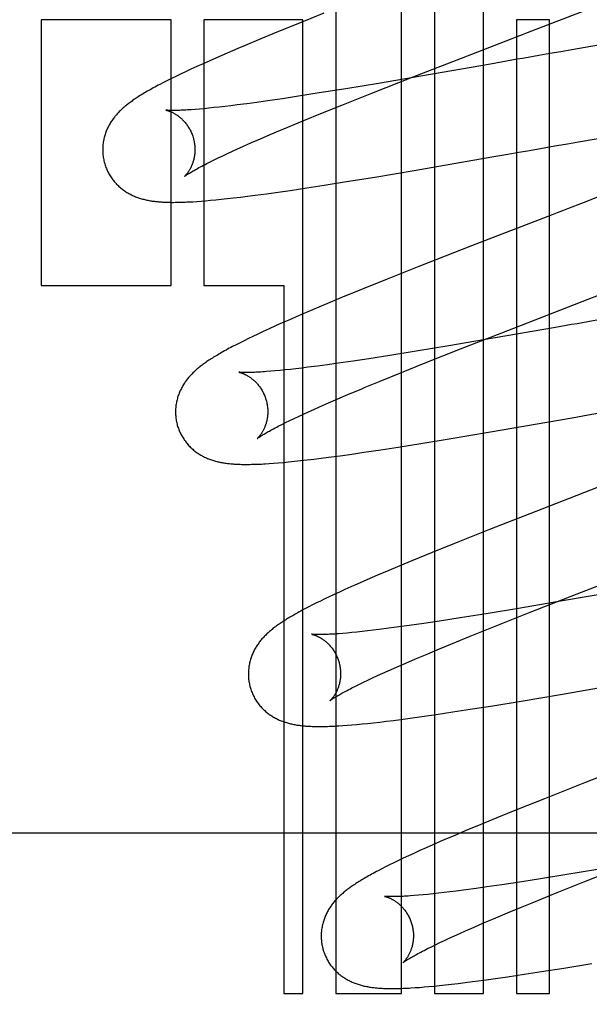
# Model space of a CAD drawing. Header units: inches. Extents: x 0 to 184, y 0 to 119.
# Tile 41 of 114: x 92.559 to 92.682, y 44.327 to 44.54. Entities that reach past the tile are written whole.
import ezdxf

# ---------------------------------------------------------------- set-up
doc = ezdxf.new("R2010")
doc.units = ezdxf.units.IN
doc.header["$LTSCALE"] = 10.121375
doc.header["$MEASUREMENT"] = 0
doc.linetypes.add('HIDDEN', pattern=[0.2, 0.1, -0.1])
doc.layers.add('DEFAULT_2', color=8, linetype='HIDDEN')

msp = doc.modelspace()

# ---------------------------------------------------------------- linework, layer by layer
at = {"layer": 'DEFAULT_2', "color": 8, "linetype": 'HIDDEN'}
for p, q in [((92.6272, 44.71295), (92.6272, 44.32883)), ((92.64148, 44.32883), (92.64148, 44.6977)), ((92.64862, 44.68807), (92.64862, 44.32883)), ((92.65922, 44.32883), (92.65922, 44.63463)), ((92.62465, 44.54127), (92.61895, 44.53899)), ((92.59149, 44.53988), (92.56337, 44.53988)), ((92.56337, 44.53988), (92.56337, 44.48228)), ((92.59149, 44.48228), (92.59149, 44.53988)), ((92.62005, 44.53988), (92.59863, 44.53988)), ((92.59863, 44.53988), (92.59863, 44.48228)), ((92.62005, 44.32883), (92.62005, 44.53988)), ((92.67351, 44.53988), (92.66636, 44.53988)), ((92.66636, 44.53988), (92.66636, 44.32883)), ((92.67351, 44.32883), (92.67351, 44.53988)), ((92.61441, 44.53715), (92.61093, 44.53571)), ((92.61895, 44.53899), (92.61441, 44.53715)), ((92.61093, 44.53571), (92.60759, 44.53432)), ((92.69847, 44.53684), (92.67835, 44.53337)), ((92.60363, 44.53263), (92.60136, 44.53165)), ((92.60598, 44.53364), (92.60363, 44.53263)), ((92.60759, 44.53432), (92.60598, 44.53364)), ((92.67597, 44.53295), (92.67361, 44.53254)), ((92.67835, 44.53337), (92.67597, 44.53295)), ((92.59988, 44.531), (92.59845, 44.53035)), ((92.60136, 44.53165), (92.59988, 44.531)), ((92.644, 44.52751), (92.65667, 44.53243)), ((92.66304, 44.53069), (92.66072, 44.53028)), ((92.66537, 44.53109), (92.66304, 44.53069)), ((92.67361, 44.53254), (92.67124, 44.53212)), ((92.59464, 44.52861), (92.59355, 44.52809)), ((92.59581, 44.52916), (92.59464, 44.52861)), ((92.59708, 44.52974), (92.59581, 44.52916)), ((92.59845, 44.53035), (92.59708, 44.52974)), ((92.66072, 44.53028), (92.64604, 44.52773)), ((92.58987, 44.52628), (92.58908, 44.52587)), ((92.5907, 44.5267), (92.58987, 44.52628)), ((92.59159, 44.52714), (92.5907, 44.5267)), ((92.59254, 44.5276), (92.59159, 44.52714)), ((92.59355, 44.52809), (92.59254, 44.5276)), ((92.63505, 44.52399), (92.644, 44.52751)), ((92.64604, 44.52773), (92.63643, 44.52609)), ((92.62935, 44.52492), (92.62362, 44.524)), ((92.63643, 44.52609), (92.62935, 44.52492)), ((92.6101, 44.52197), (92.60789, 44.52167)), ((92.61242, 44.5223), (92.6101, 44.52197)), ((92.61567, 44.52277), (92.61242, 44.5223)), ((92.6191, 44.52329), (92.61567, 44.52277)), ((92.62362, 44.524), (92.6191, 44.52329)), ((92.62849, 44.52138), (92.63505, 44.52399)), ((92.59766, 44.52051), (92.59672, 44.52044)), ((92.59864, 44.5206), (92.59766, 44.52051)), ((92.59969, 44.5207), (92.59864, 44.5206)), ((92.6008, 44.52082), (92.59969, 44.5207)), ((92.60196, 44.52094), (92.6008, 44.52082)), ((92.60319, 44.52108), (92.60196, 44.52094)), ((92.60446, 44.52124), (92.60319, 44.52108)), ((92.6058, 44.5214), (92.60446, 44.52124)), ((92.60789, 44.52167), (92.6058, 44.5214)), ((92.62321, 44.51924), (92.62849, 44.52138)), ((92.61908, 44.51754), (92.62321, 44.51924)), ((92.61596, 44.51624), (92.61908, 44.51754)), ((92.67982, 44.51342), (92.69516, 44.51608)), ((92.60895, 44.51324), (92.61092, 44.5141)), ((92.61092, 44.5141), (92.61301, 44.515)), ((92.67746, 44.51301), (92.67982, 44.51342)), ((92.60371, 44.51088), (92.60478, 44.51137)), ((92.60478, 44.51137), (92.60591, 44.51188)), ((92.60591, 44.51188), (92.60708, 44.51241)), ((92.60708, 44.51241), (92.60895, 44.51324)), ((92.66687, 44.51115), (92.66921, 44.51156)), ((92.6751, 44.51259), (92.67746, 44.51301)), ((92.6, 44.50909), (92.60084, 44.50951)), ((92.60084, 44.50951), (92.60174, 44.50995)), ((92.60174, 44.50995), (92.6027, 44.5104)), ((92.6027, 44.5104), (92.60371, 44.51088)), ((92.64418, 44.50722), (92.66105, 44.51013)), ((92.66105, 44.51013), (92.66453, 44.51074)), ((92.66453, 44.51074), (92.66687, 44.51115)), ((92.59923, 44.5087), (92.6, 44.50909)), ((92.63566, 44.50579), (92.64418, 44.50722)), ((92.62955, 44.50479), (92.63566, 44.50579)), ((92.69758, 44.50672), (92.68081, 44.50021)), ((92.61468, 44.50252), (92.6173, 44.50289)), ((92.6173, 44.50289), (92.62092, 44.50343)), ((92.62092, 44.50343), (92.62467, 44.50401)), ((92.62467, 44.50401), (92.62955, 44.50479)), ((92.59801, 44.50057), (92.59899, 44.50065)), ((92.59899, 44.50065), (92.60005, 44.50074)), ((92.60005, 44.50074), (92.60117, 44.50085)), ((92.60117, 44.50085), (92.60237, 44.50097)), ((92.60237, 44.50097), (92.60366, 44.5011)), ((92.60366, 44.5011), (92.60504, 44.50126)), ((92.60504, 44.50126), (92.60653, 44.50144)), ((92.60653, 44.50144), (92.6081, 44.50163)), ((92.6081, 44.50163), (92.6097, 44.50184)), ((92.6097, 44.50184), (92.61215, 44.50216)), ((92.61215, 44.50216), (92.61468, 44.50252)), ((92.59707, 44.5005), (92.59801, 44.50057)), ((92.65663, 44.49085), (92.64524, 44.48639)), ((92.64524, 44.48639), (92.63837, 44.48366)), ((92.63837, 44.48366), (92.63277, 44.4814)), ((92.56337, 44.48228), (92.59149, 44.48228)), ((92.59863, 44.48228), (92.61591, 44.48228)), ((92.61591, 44.48228), (92.61591, 44.32883)), ((92.63277, 44.4814), (92.62831, 44.47958)), ((92.62831, 44.47958), (92.6249, 44.47817)), ((92.66451, 44.47256), (92.68192, 44.4793)), ((92.61929, 44.47578), (92.61703, 44.4748)), ((92.62164, 44.47679), (92.61929, 44.47578)), ((92.61275, 44.47289), (92.61149, 44.47231)), ((92.61413, 44.47351), (92.61275, 44.47289)), ((92.61557, 44.47416), (92.61413, 44.47351)), ((92.61703, 44.4748), (92.61557, 44.47416)), ((92.67486, 44.4732), (92.66132, 44.47085)), ((92.67834, 44.47381), (92.67486, 44.4732)), ((92.60825, 44.47078), (92.60732, 44.47032)), ((92.60925, 44.47126), (92.60825, 44.47078)), ((92.61033, 44.47177), (92.60925, 44.47126)), ((92.61149, 44.47231), (92.61033, 44.47177)), ((92.66132, 44.47085), (92.6517, 44.46922)), ((92.65426, 44.46855), (92.66451, 44.47256)), ((92.60562, 44.46946), (92.60484, 44.46906)), ((92.60645, 44.46988), (92.60562, 44.46946)), ((92.60732, 44.47032), (92.60645, 44.46988)), ((92.6517, 44.46922), (92.64463, 44.46804)), ((92.6389, 44.46712), (92.6344, 44.46642)), ((92.64463, 44.46804), (92.6389, 44.46712)), ((92.64655, 44.46549), (92.65426, 44.46855)), ((92.61985, 44.4644), (92.61858, 44.46425)), ((92.62117, 44.46456), (92.61985, 44.4644)), ((92.62325, 44.46483), (92.62117, 44.46456)), ((92.62544, 44.46512), (92.62325, 44.46483)), ((92.62774, 44.46544), (92.62544, 44.46512)), ((92.63098, 44.46591), (92.62774, 44.46544)), ((92.6344, 44.46642), (92.63098, 44.46591)), ((92.64112, 44.46331), (92.64655, 44.46549)), ((92.6141, 44.46378), (92.61313, 44.46369)), ((92.61513, 44.46388), (92.6141, 44.46378)), ((92.61622, 44.46399), (92.61513, 44.46388)), ((92.61738, 44.46411), (92.61622, 44.46399)), ((92.61858, 44.46425), (92.61738, 44.46411)), ((92.63684, 44.46157), (92.64112, 44.46331)), ((92.6336, 44.46023), (92.63684, 44.46157)), ((92.62765, 44.45771), (92.6298, 44.45863)), ((92.62248, 44.45544), (92.62369, 44.45599)), ((92.62369, 44.45599), (92.62562, 44.45683)), ((92.62562, 44.45683), (92.62765, 44.45771)), ((92.61815, 44.45345), (92.61915, 44.45392)), ((92.61915, 44.45392), (92.6202, 44.45441)), ((92.6202, 44.45441), (92.62131, 44.45492)), ((92.62131, 44.45492), (92.62248, 44.45544)), ((92.67844, 44.45362), (92.68195, 44.45423)), ((92.61474, 44.45177), (92.6155, 44.45216)), ((92.6155, 44.45216), (92.61633, 44.45257)), ((92.61633, 44.45257), (92.61721, 44.453)), ((92.61721, 44.453), (92.61815, 44.45345)), ((92.66032, 44.45049), (92.67844, 44.45362)), ((92.65176, 44.44905), (92.66032, 44.45049)), ((92.63694, 44.44668), (92.64072, 44.44726)), ((92.64072, 44.44726), (92.64562, 44.44804)), ((92.64562, 44.44804), (92.65176, 44.44905)), ((92.62564, 44.44506), (92.62813, 44.4454)), ((92.62813, 44.4454), (92.63068, 44.44575)), ((92.63068, 44.44575), (92.6333, 44.44613)), ((92.6333, 44.44613), (92.63694, 44.44668)), ((92.61279, 44.4437), (92.61372, 44.44377)), ((92.61372, 44.44377), (92.61473, 44.44385)), ((92.61473, 44.44385), (92.61581, 44.44395)), ((92.61581, 44.44395), (92.61698, 44.44406)), ((92.61698, 44.44406), (92.61823, 44.44418)), ((92.61823, 44.44418), (92.61956, 44.44433)), ((92.61956, 44.44433), (92.62098, 44.44449)), ((92.62098, 44.44449), (92.62247, 44.44466)), ((92.62247, 44.44466), (92.62403, 44.44486)), ((92.62403, 44.44486), (92.62564, 44.44506)), ((92.67185, 44.43383), (92.66052, 44.42939)), ((92.66052, 44.42939), (92.65369, 44.42668)), ((92.65369, 44.42668), (92.64812, 44.42443)), ((92.64812, 44.42443), (92.6437, 44.42262)), ((92.64199, 44.42192), (92.63868, 44.42053)), ((92.6437, 44.42262), (92.64199, 44.42192)), ((92.63868, 44.42053), (92.63627, 44.4195)), ((92.63181, 44.41756), (92.63046, 44.41696)), ((92.63397, 44.41851), (92.63181, 44.41756)), ((92.63627, 44.4195), (92.63397, 44.41851)), ((92.62685, 44.41532), (92.6258, 44.41483)), ((92.62798, 44.41584), (92.62685, 44.41532)), ((92.62918, 44.41639), (92.62798, 44.41584)), ((92.63046, 44.41696), (92.62918, 44.41639)), ((92.66936, 44.41148), (92.67953, 44.41547)), ((92.6909, 44.41645), (92.67637, 44.41393)), ((92.623, 44.41348), (92.62217, 44.41306)), ((92.62388, 44.41391), (92.623, 44.41348)), ((92.62481, 44.41436), (92.62388, 44.41391)), ((92.6258, 44.41483), (92.62481, 44.41436)), ((92.67637, 44.41393), (92.66683, 44.41231)), ((92.62065, 44.41228), (92.61995, 44.41191)), ((92.62139, 44.41266), (92.62065, 44.41228)), ((92.62217, 44.41306), (92.62139, 44.41266)), ((92.65983, 44.41116), (92.65416, 44.41025)), ((92.66683, 44.41231), (92.65983, 44.41116)), ((92.66173, 44.40845), (92.66936, 44.41148)), ((92.64632, 44.40905), (92.64312, 44.40859)), ((92.6497, 44.40956), (92.64632, 44.40905)), ((92.65416, 44.41025), (92.6497, 44.40956)), ((92.62967, 44.40697), (92.62871, 44.40689)), ((92.63068, 44.40706), (92.62967, 44.40697)), ((92.63176, 44.40717), (92.63068, 44.40706)), ((92.63289, 44.40729), (92.63176, 44.40717)), ((92.63408, 44.40742), (92.63289, 44.40729)), ((92.63533, 44.40757), (92.63408, 44.40742)), ((92.63663, 44.40773), (92.63533, 44.40757)), ((92.63868, 44.40799), (92.63663, 44.40773)), ((92.64084, 44.40828), (92.63868, 44.40799)), ((92.64312, 44.40859), (92.64084, 44.40828)), ((92.65635, 44.40629), (92.66173, 44.40845)), ((92.65212, 44.40456), (92.65635, 44.40629)), ((92.64663, 44.40228), (92.6497, 44.40357)), ((92.6497, 44.40357), (92.65212, 44.40456)), ((92.6404, 44.3996), (92.64237, 44.40046)), ((92.64237, 44.40046), (92.64445, 44.40135)), ((92.64445, 44.40135), (92.64663, 44.40228)), ((92.63625, 44.39774), (92.63737, 44.39825)), ((92.63737, 44.39825), (92.63854, 44.39877)), ((92.63854, 44.39877), (92.6404, 44.3996)), ((92.63233, 44.39588), (92.63323, 44.39632)), ((92.63323, 44.39632), (92.63418, 44.39677)), ((92.63418, 44.39677), (92.63518, 44.39724)), ((92.63518, 44.39724), (92.63625, 44.39774)), ((92.67592, 44.39366), (92.69393, 44.39678)), ((92.63072, 44.39508), (92.6315, 44.39547)), ((92.6315, 44.39547), (92.63233, 44.39588)), ((92.66126, 44.39123), (92.66738, 44.39223)), ((92.66738, 44.39223), (92.67592, 44.39366)), ((92.64898, 44.38933), (92.6526, 44.38987)), ((92.6526, 44.38987), (92.65637, 44.39045)), ((92.65637, 44.39045), (92.66126, 44.39123)), ((92.63411, 44.3874), (92.6354, 44.38754)), ((92.6354, 44.38754), (92.63676, 44.38769)), ((92.63676, 44.38769), (92.63821, 44.38787)), ((92.63821, 44.38787), (92.63973, 44.38805)), ((92.63973, 44.38805), (92.64132, 44.38826)), ((92.64132, 44.38826), (92.6438, 44.38859)), ((92.6438, 44.38859), (92.64636, 44.38895)), ((92.64636, 44.38895), (92.64898, 44.38933)), ((92.62874, 44.38692), (92.62969, 44.38699)), ((92.62969, 44.38699), (92.63069, 44.38708)), ((92.63069, 44.38708), (92.63176, 44.38717)), ((92.63176, 44.38717), (92.6329, 44.38728)), ((92.6329, 44.38728), (92.63411, 44.3874)), ((92.70084, 44.38217), (92.6815, 44.37464)), ((92.6815, 44.37464), (92.67245, 44.37107)), ((92.67245, 44.37107), (92.66671, 44.36877)), ((92.66671, 44.36877), (92.66215, 44.36692)), ((92.66215, 44.36692), (92.65864, 44.36548)), ((92.65528, 44.36408), (92.65286, 44.36305)), ((92.65864, 44.36548), (92.65528, 44.36408)), ((92.8377, 44.36363), (92.3377, 44.36363)), ((92.65051, 44.36205), (92.64825, 44.36106)), ((92.65286, 44.36305), (92.65051, 44.36205)), ((92.64544, 44.35981), (92.64416, 44.35923)), ((92.64681, 44.36042), (92.64544, 44.35981)), ((92.64825, 44.36106), (92.64681, 44.36042)), ((92.64077, 44.35765), (92.63978, 44.35717)), ((92.64183, 44.35815), (92.64077, 44.35765)), ((92.64296, 44.35868), (92.64183, 44.35815)), ((92.64416, 44.35923), (92.64296, 44.35868)), ((92.63716, 44.35586), (92.63638, 44.35546)), ((92.63798, 44.35628), (92.63716, 44.35586)), ((92.63885, 44.35671), (92.63798, 44.35628)), ((92.63978, 44.35717), (92.63885, 44.35671)), ((92.68397, 44.35575), (92.67689, 44.35457)), ((92.68096, 44.35303), (92.68984, 44.35654)), ((92.67115, 44.35365), (92.66663, 44.35294)), ((92.67689, 44.35457), (92.67115, 44.35365)), ((92.6554, 44.35132), (92.6533, 44.35105)), ((92.65761, 44.35162), (92.6554, 44.35132)), ((92.65994, 44.35195), (92.65761, 44.35162)), ((92.66319, 44.35242), (92.65994, 44.35195)), ((92.66663, 44.35294), (92.66319, 44.35242)), ((92.67448, 44.35044), (92.68096, 44.35303)), ((92.64513, 44.35015), (92.64419, 44.35007)), ((92.64612, 44.35024), (92.64513, 44.35015)), ((92.64717, 44.35034), (92.64612, 44.35024)), ((92.64829, 44.35046), (92.64717, 44.35034)), ((92.64946, 44.35058), (92.64829, 44.35046)), ((92.65068, 44.35073), (92.64946, 44.35058)), ((92.65196, 44.35088), (92.65068, 44.35073)), ((92.6533, 44.35105), (92.65196, 44.35088)), ((92.67011, 44.34867), (92.67448, 44.35044)), ((92.66442, 44.34633), (92.66761, 44.34765)), ((92.66761, 44.34765), (92.67011, 44.34867)), ((92.65926, 44.34414), (92.6614, 44.34506)), ((92.6614, 44.34506), (92.66442, 44.34633)), ((92.6553, 44.34242), (92.65722, 44.34326)), ((92.65722, 44.34326), (92.65926, 44.34414)), ((92.65076, 44.34035), (92.65181, 44.34084)), ((92.65181, 44.34084), (92.65292, 44.34135)), ((92.65292, 44.34135), (92.65409, 44.34187)), ((92.65409, 44.34187), (92.6553, 44.34242)), ((92.64635, 44.3382), (92.64711, 44.33859)), ((92.64711, 44.33859), (92.64794, 44.339)), ((92.64794, 44.339), (92.64882, 44.33943)), ((92.64882, 44.33943), (92.64976, 44.33988)), ((92.64976, 44.33988), (92.65076, 44.34035)), ((92.67177, 44.3336), (92.67663, 44.33437)), ((92.67663, 44.33437), (92.68272, 44.33536)), ((92.6593, 44.33176), (92.66182, 44.33211)), ((92.66182, 44.33211), (92.66442, 44.33248)), ((92.66442, 44.33248), (92.66803, 44.33302)), ((92.66803, 44.33302), (92.67177, 44.3336)), ((92.6444, 44.33012), (92.64533, 44.33019)), ((92.64533, 44.33019), (92.64633, 44.33027)), ((92.64633, 44.33027), (92.64738, 44.33036)), ((92.64738, 44.33036), (92.6485, 44.33047)), ((92.6485, 44.33047), (92.64969, 44.33059)), ((92.64969, 44.33059), (92.65096, 44.33072)), ((92.65096, 44.33072), (92.65231, 44.33088)), ((92.65231, 44.33088), (92.65374, 44.33104)), ((92.65374, 44.33104), (92.65526, 44.33123)), ((92.65526, 44.33123), (92.65684, 44.33143)), ((92.65684, 44.33143), (92.6593, 44.33176)), ((92.61591, 44.32883), (92.62005, 44.32883)), ((92.6272, 44.32883), (92.64148, 44.32883)), ((92.64862, 44.32883), (92.65922, 44.32883)), ((92.66636, 44.32883), (92.67351, 44.32883))]:
    msp.add_line(p, q, dxfattribs=at)
for points in [[(92.65667, 44.53243), (92.66543, 44.53583), (92.66654, 44.53625), (92.66765, 44.53668), (92.66876, 44.53711), (92.69448, 44.5471)], [(92.67124, 44.53212), (92.67006, 44.53192), (92.66889, 44.53171), (92.66771, 44.5315), (92.66654, 44.5313), (92.66537, 44.53109)], [(92.58908, 44.52587), (92.58871, 44.52567), (92.58834, 44.52547), (92.58798, 44.52528), (92.58764, 44.52509), (92.5873, 44.52491), (92.58697, 44.52472), (92.58665, 44.52454), (92.58634, 44.52436), (92.58604, 44.52419), (92.58575, 44.52402), (92.58546, 44.52385), (92.58519, 44.52368), (92.58492, 44.52351), (92.58466, 44.52335), (92.5844, 44.52319), (92.58416, 44.52303), (92.58392, 44.52287), (92.58368, 44.52272), (92.58346, 44.52256), (92.58324, 44.52241), (92.58303, 44.52226), (92.58282, 44.52211), (92.58262, 44.52196), (92.58242, 44.52182), (92.58222, 44.52167), (92.58203, 44.52152), (92.58185, 44.52137), (92.58166, 44.52122), (92.58148, 44.52107), (92.5813, 44.52092), (92.58113, 44.52076), (92.58095, 44.52061), (92.58078, 44.52045), (92.58061, 44.52029), (92.58044, 44.52012), (92.58028, 44.51996), (92.58012, 44.51979), (92.57996, 44.51962), (92.5798, 44.51945), (92.57964, 44.51927), (92.57949, 44.5191), (92.57934, 44.51892), (92.5792, 44.51873), (92.57906, 44.51855), (92.57892, 44.51837), (92.57878, 44.51818), (92.57865, 44.51799), (92.57853, 44.51779), (92.5784, 44.5176), (92.57828, 44.5174), (92.57816, 44.51719), (92.57805, 44.51699), (92.57794, 44.51678), (92.57783, 44.51657), (92.57773, 44.51636), (92.57763, 44.51614), (92.57753, 44.51592), (92.57744, 44.5157), (92.57736, 44.51548), (92.57728, 44.51526), (92.5772, 44.51503), (92.57713, 44.5148), (92.57707, 44.51457), (92.577, 44.51433), (92.57695, 44.51409), (92.57689, 44.51385), (92.57685, 44.51361), (92.57681, 44.51336), (92.57677, 44.51312), (92.57674, 44.51287), (92.57671, 44.51262), (92.57669, 44.51236), (92.57668, 44.51211), (92.57667, 44.51185), (92.57667, 44.5116), (92.57668, 44.51134), (92.57669, 44.51108), (92.57671, 44.51083), (92.57673, 44.51057), (92.57676, 44.51031), (92.5768, 44.51006), (92.57684, 44.5098), (92.57689, 44.50955), (92.57694, 44.50929), (92.57701, 44.50904), (92.57706, 44.50883)], [(92.59672, 44.52044), (92.59585, 44.52037), (92.59544, 44.52034), (92.59506, 44.52032), (92.59469, 44.5203), (92.59434, 44.52028), (92.59401, 44.52026), (92.59369, 44.52025), (92.5934, 44.52024), (92.59312, 44.52023), (92.59286, 44.52022), (92.59262, 44.52022), (92.59238, 44.52021), (92.59217, 44.52021), (92.59196, 44.52021), (92.59177, 44.52021), (92.59159, 44.52022), (92.59143, 44.52022), (92.59128, 44.52022), (92.59114, 44.52023), (92.59102, 44.52023), (92.5909, 44.52024), (92.5908, 44.52025), (92.59071, 44.52025), (92.59064, 44.52026), (92.59057, 44.52026), (92.59051, 44.52027), (92.59047, 44.52027), (92.59043, 44.52028), (92.5904, 44.52028), (92.59039, 44.52028), (92.59038, 44.52029)], [(92.59038, 44.52029), (92.59038, 44.52029), (92.59039, 44.52028), (92.5904, 44.52028), (92.59042, 44.52028), (92.59045, 44.52027), (92.59049, 44.52026), (92.59053, 44.52025), (92.59058, 44.52024), (92.59063, 44.52023), (92.59069, 44.52021), (92.59076, 44.52019), (92.59083, 44.52017), (92.5909, 44.52015), (92.59098, 44.52012), (92.59106, 44.52009), (92.59115, 44.52006), (92.59124, 44.52003), (92.59133, 44.51999), (92.59143, 44.51995), (92.59153, 44.5199), (92.59163, 44.51986), (92.59174, 44.51981), (92.59185, 44.51975), (92.59196, 44.5197), (92.59207, 44.51964), (92.59219, 44.51957), (92.59231, 44.5195), (92.59243, 44.51943), (92.59255, 44.51936), (92.59267, 44.51927), (92.5928, 44.51919), (92.59293, 44.5191), (92.59306, 44.519), (92.59319, 44.5189), (92.59333, 44.51879), (92.59346, 44.51868), (92.5936, 44.51857), (92.59373, 44.51845), (92.59387, 44.51832), (92.59401, 44.51818), (92.59414, 44.51804), (92.59428, 44.5179), (92.59442, 44.51775), (92.59455, 44.51759), (92.59468, 44.51742), (92.59482, 44.51725), (92.59494, 44.51708), (92.59507, 44.5169), (92.59519, 44.51671), (92.59531, 44.51652), (92.59543, 44.51633), (92.59554, 44.51613), (92.59565, 44.51592), (92.59576, 44.51571), (92.59586, 44.5155), (92.59595, 44.51529), (92.59604, 44.51507), (92.59612, 44.51484), (92.5962, 44.51462), (92.59627, 44.51439), (92.59633, 44.51419)], [(92.61301, 44.515), (92.6152, 44.51593), (92.61596, 44.51624)], [(92.59633, 44.51419), (92.59638, 44.51399), (92.59644, 44.51376), (92.59649, 44.51352), (92.59653, 44.51329), (92.59657, 44.51305), (92.5966, 44.51282), (92.59663, 44.51259), (92.59665, 44.51236), (92.59666, 44.51212), (92.59666, 44.5119), (92.59667, 44.51167), (92.59666, 44.51144), (92.59665, 44.51122), (92.59664, 44.511), (92.59662, 44.51079), (92.59659, 44.51057), (92.59656, 44.51036), (92.59653, 44.51016), (92.59649, 44.50996), (92.59645, 44.50976), (92.5964, 44.50957), (92.59636, 44.50939), (92.59631, 44.50921), (92.59625, 44.50903), (92.5962, 44.50887), (92.59614, 44.5087), (92.59608, 44.50854), (92.59602, 44.50839), (92.59596, 44.50824), (92.59589, 44.50809), (92.59583, 44.50795), (92.59576, 44.50782), (92.5957, 44.50769), (92.59563, 44.50756), (92.59557, 44.50744), (92.5955, 44.50733), (92.59544, 44.50722), (92.59537, 44.50711), (92.5953, 44.50701), (92.59524, 44.50691), (92.59518, 44.50682), (92.59511, 44.50673), (92.59505, 44.50665), (92.59499, 44.50657), (92.59493, 44.50649), (92.59487, 44.50642), (92.59482, 44.50635), (92.59476, 44.50629), (92.59471, 44.50623), (92.59466, 44.50617), (92.59462, 44.50612), (92.59457, 44.50608), (92.59453, 44.50604), (92.5945, 44.506), (92.59447, 44.50597), (92.59444, 44.50594), (92.59442, 44.50592), (92.5944, 44.50591), (92.59439, 44.5059), (92.59438, 44.50589)], [(92.66921, 44.51156), (92.67038, 44.51177), (92.67156, 44.51197), (92.67274, 44.51218), (92.67392, 44.51238), (92.6751, 44.51259)], [(92.57706, 44.50883), (92.57712, 44.50862), (92.5772, 44.50837), (92.57729, 44.50812), (92.57737, 44.50788), (92.57747, 44.50764), (92.57757, 44.5074), (92.57768, 44.50717), (92.57779, 44.50693), (92.57791, 44.5067), (92.57803, 44.50648), (92.57816, 44.50626), (92.57829, 44.50604), (92.57843, 44.50582), (92.57857, 44.50561), (92.57872, 44.5054), (92.57887, 44.5052), (92.57903, 44.50501), (92.57918, 44.50481), (92.57935, 44.50462), (92.57951, 44.50444), (92.57968, 44.50426), (92.57985, 44.50409), (92.58003, 44.50392), (92.58021, 44.50375), (92.58039, 44.50359), (92.58057, 44.50344), (92.58075, 44.50328), (92.58094, 44.50314), (92.58113, 44.503), (92.58132, 44.50286), (92.58152, 44.50273), (92.58171, 44.5026), (92.58191, 44.50247), (92.58212, 44.50235), (92.58232, 44.50223), (92.58253, 44.50212), (92.58274, 44.50201), (92.58294, 44.50191), (92.58315, 44.50181), (92.58336, 44.50171), (92.58358, 44.50162), (92.58379, 44.50153), (92.58401, 44.50145), (92.58422, 44.50137), (92.58444, 44.50129), (92.58467, 44.50122), (92.58489, 44.50115), (92.58511, 44.50108), (92.58534, 44.50102), (92.58556, 44.50096), (92.58579, 44.5009), (92.58602, 44.50085), (92.58625, 44.5008), (92.58648, 44.50075), (92.58671, 44.50071), (92.58694, 44.50066), (92.58717, 44.50063), (92.58741, 44.50059), (92.58765, 44.50056), (92.58789, 44.50053), (92.58813, 44.5005), (92.58837, 44.50047), (92.58862, 44.50045), (92.58887, 44.50042), (92.58913, 44.5004), (92.58939, 44.50038), (92.58966, 44.50037), (92.58993, 44.50035), (92.59021, 44.50034), (92.5905, 44.50033), (92.59079, 44.50032), (92.5911, 44.50031), (92.5914, 44.50031), (92.59172, 44.5003), (92.59204, 44.5003), (92.59238, 44.50031), (92.59272, 44.50031), (92.59307, 44.50031), (92.59342, 44.50032), (92.59379, 44.50033), (92.59417, 44.50035), (92.59455, 44.50036), (92.59495, 44.50038), (92.59535, 44.5004), (92.59577, 44.50042), (92.59619, 44.50044), (92.59707, 44.5005)], [(92.59438, 44.50589), (92.59438, 44.50589), (92.59439, 44.5059), (92.5944, 44.50591), (92.59442, 44.50592), (92.59445, 44.50594), (92.59448, 44.50597), (92.59453, 44.50601), (92.59458, 44.50604), (92.59464, 44.50609), (92.59472, 44.50614), (92.5948, 44.50619), (92.59489, 44.50626), (92.59499, 44.50632), (92.5951, 44.5064), (92.59523, 44.50648), (92.59537, 44.50657), (92.59552, 44.50666), (92.59568, 44.50676), (92.59586, 44.50687), (92.59605, 44.50698), (92.59626, 44.5071), (92.59648, 44.50723), (92.59672, 44.50737), (92.59698, 44.50751), (92.59725, 44.50766), (92.59754, 44.50782), (92.59785, 44.50798), (92.59817, 44.50815), (92.59851, 44.50833), (92.59886, 44.50851), (92.59923, 44.5087)], [(92.68081, 44.50021), (92.67745, 44.49892), (92.67634, 44.49848), (92.67522, 44.49805), (92.67411, 44.49762), (92.65663, 44.49085)], [(92.68192, 44.4793), (92.68415, 44.48017), (92.69426, 44.48408)], [(92.6249, 44.47817), (92.62407, 44.47782), (92.62164, 44.47679)], [(92.68538, 44.47504), (92.68303, 44.47463), (92.68185, 44.47442)], [(92.68185, 44.47442), (92.67951, 44.47401), (92.67834, 44.47381)], [(92.60484, 44.46906), (92.60447, 44.46886), (92.60411, 44.46867), (92.60375, 44.46848), (92.60341, 44.46829), (92.60307, 44.46811), (92.60275, 44.46792), (92.60243, 44.46774), (92.60212, 44.46757), (92.60182, 44.46739), (92.60153, 44.46722), (92.60125, 44.46705), (92.60097, 44.46689), (92.60071, 44.46672), (92.60045, 44.46656), (92.60019, 44.4664), (92.59995, 44.46624), (92.59971, 44.46608), (92.59948, 44.46593), (92.59926, 44.46578), (92.59904, 44.46563), (92.59882, 44.46548), (92.59862, 44.46533), (92.59842, 44.46518), (92.59822, 44.46503), (92.59802, 44.46488), (92.59783, 44.46473), (92.59765, 44.46459), (92.59746, 44.46444), (92.59728, 44.46428), (92.5971, 44.46413), (92.59692, 44.46398), (92.59675, 44.46382), (92.59658, 44.46366), (92.59641, 44.4635), (92.59624, 44.46334), (92.59608, 44.46317), (92.59591, 44.46301), (92.59575, 44.46284), (92.59559, 44.46266), (92.59544, 44.46249), (92.59529, 44.46231), (92.59514, 44.46213), (92.59499, 44.46195), (92.59485, 44.46177), (92.59471, 44.46158), (92.59458, 44.46139), (92.59445, 44.4612), (92.59432, 44.46101), (92.59419, 44.46081), (92.59407, 44.46061), (92.59395, 44.46041), (92.59384, 44.4602), (92.59373, 44.45999), (92.59362, 44.45978), (92.59352, 44.45957), (92.59342, 44.45935), (92.59333, 44.45914), (92.59324, 44.45892), (92.59315, 44.45869), (92.59307, 44.45847), (92.593, 44.45824), (92.59292, 44.45801), (92.59286, 44.45778), (92.59279, 44.45754), (92.59274, 44.45731), (92.59269, 44.45706), (92.59264, 44.45682), (92.5926, 44.45658), (92.59256, 44.45633), (92.59253, 44.45608), (92.59251, 44.45583), (92.59249, 44.45557), (92.59247, 44.45532), (92.59247, 44.45506), (92.59246, 44.45481), (92.59247, 44.45455), (92.59248, 44.45429), (92.5925, 44.45404), (92.59252, 44.45378), (92.59255, 44.45352), (92.59259, 44.45327), (92.59263, 44.45301), (92.59268, 44.45276), (92.59274, 44.4525), (92.5928, 44.45225), (92.59285, 44.45204)], [(92.60618, 44.46349), (92.60617, 44.46349), (92.60617, 44.46349), (92.60617, 44.46349), (92.60619, 44.46349), (92.60621, 44.46349), (92.60624, 44.46348), (92.60627, 44.46347), (92.60631, 44.46346), (92.60636, 44.46345), (92.60641, 44.46344), (92.60647, 44.46342), (92.60654, 44.4634), (92.60661, 44.46338), (92.60668, 44.46336), (92.60676, 44.46333), (92.60684, 44.46331), (92.60693, 44.46327), (92.60702, 44.46324), (92.60711, 44.4632), (92.60721, 44.46316), (92.60731, 44.46312), (92.60741, 44.46307), (92.60751, 44.46302), (92.60762, 44.46297), (92.60773, 44.46291), (92.60785, 44.46285), (92.60796, 44.46279), (92.60808, 44.46272), (92.6082, 44.46265), (92.60833, 44.46257), (92.60845, 44.46249), (92.60858, 44.46241), (92.60871, 44.46231), (92.60884, 44.46222), (92.60897, 44.46212), (92.60911, 44.46201), (92.60924, 44.4619), (92.60938, 44.46179), (92.60951, 44.46166), (92.60965, 44.46154), (92.60979, 44.4614), (92.60992, 44.46126), (92.61006, 44.46112), (92.6102, 44.46096), (92.61033, 44.46081), (92.61047, 44.46064), (92.6106, 44.46047), (92.61073, 44.4603), (92.61086, 44.46012), (92.61098, 44.45993), (92.6111, 44.45974), (92.61122, 44.45954), (92.61133, 44.45934), (92.61144, 44.45914), (92.61154, 44.45893), (92.61164, 44.45872), (92.61174, 44.4585), (92.61183, 44.45828), (92.61191, 44.45805), (92.61199, 44.45783), (92.61206, 44.4576), (92.61212, 44.4574)], [(92.61313, 44.46369), (92.61221, 44.46362), (92.61178, 44.46359), (92.61136, 44.46356), (92.61097, 44.46353), (92.61059, 44.46351), (92.61024, 44.46349), (92.6099, 44.46348), (92.60959, 44.46346), (92.60929, 44.46345), (92.60901, 44.46344), (92.60874, 44.46343), (92.60849, 44.46343), (92.60825, 44.46342), (92.60803, 44.46342), (92.60782, 44.46342), (92.60762, 44.46342), (92.60744, 44.46342), (92.60727, 44.46343), (92.60712, 44.46343), (92.60697, 44.46344), (92.60684, 44.46344), (92.60672, 44.46345), (92.60662, 44.46345), (92.60653, 44.46346), (92.60644, 44.46347), (92.60637, 44.46347), (92.60632, 44.46348), (92.60627, 44.46348), (92.60623, 44.46349), (92.6062, 44.46349), (92.60618, 44.46349), (92.60618, 44.46349)], [(92.6298, 44.45863), (92.63282, 44.4599), (92.6336, 44.46023)], [(92.61212, 44.4574), (92.61217, 44.4572), (92.61223, 44.45696), (92.61228, 44.45673), (92.61232, 44.45649), (92.61236, 44.45626), (92.61239, 44.45602), (92.61242, 44.45579), (92.61244, 44.45556), (92.61245, 44.45532), (92.61246, 44.45509), (92.61246, 44.45487), (92.61245, 44.45464), (92.61244, 44.45442), (92.61243, 44.4542), (92.61241, 44.45398), (92.61238, 44.45377), (92.61235, 44.45356), (92.61232, 44.45335), (92.61228, 44.45315), (92.61224, 44.45296), (92.61219, 44.45276), (92.61214, 44.45258), (92.61209, 44.4524), (92.61204, 44.45222), (92.61198, 44.45206), (92.61192, 44.45189), (92.61186, 44.45173), (92.6118, 44.45158), (92.61174, 44.45143), (92.61168, 44.45128), (92.61161, 44.45114), (92.61155, 44.45101), (92.61148, 44.45088), (92.61141, 44.45075), (92.61135, 44.45063), (92.61128, 44.45052), (92.61121, 44.45041), (92.61115, 44.4503), (92.61108, 44.4502), (92.61102, 44.45011), (92.61095, 44.45001), (92.61089, 44.44992), (92.61083, 44.44984), (92.61077, 44.44976), (92.61071, 44.44968), (92.61065, 44.44961), (92.6106, 44.44954), (92.61054, 44.44948), (92.61049, 44.44942), (92.61044, 44.44937), (92.6104, 44.44932), (92.61036, 44.44928), (92.61032, 44.44924), (92.61028, 44.4492), (92.61025, 44.44917), (92.61022, 44.44915), (92.6102, 44.44913), (92.61019, 44.44911), (92.61018, 44.4491), (92.61017, 44.4491)], [(92.68195, 44.45423), (92.68312, 44.45444), (92.68547, 44.45485)], [(92.59285, 44.45204), (92.59291, 44.45182), (92.59299, 44.45158), (92.59308, 44.45133), (92.59317, 44.45109), (92.59326, 44.45084), (92.59336, 44.45061), (92.59347, 44.45037), (92.59358, 44.45014), (92.5937, 44.44991), (92.59383, 44.44968), (92.59396, 44.44946), (92.59409, 44.44924), (92.59423, 44.44902), (92.59437, 44.44881), (92.59452, 44.4486), (92.59467, 44.4484), (92.59482, 44.4482), (92.59498, 44.44801), (92.59515, 44.44782), (92.59531, 44.44764), (92.59548, 44.44746), (92.59566, 44.44728), (92.59583, 44.44711), (92.59601, 44.44695), (92.59619, 44.44679), (92.59637, 44.44663), (92.59656, 44.44648), (92.59675, 44.44633), (92.59694, 44.44619), (92.59713, 44.44605), (92.59733, 44.44592), (92.59753, 44.44579), (92.59773, 44.44567), (92.59793, 44.44554), (92.59814, 44.44543), (92.59834, 44.44531), (92.59855, 44.44521), (92.59876, 44.4451), (92.59897, 44.445), (92.59918, 44.44491), (92.5994, 44.44482), (92.59961, 44.44473), (92.59983, 44.44465), (92.60005, 44.44456), (92.60027, 44.44449), (92.60049, 44.44441), (92.60071, 44.44434), (92.60094, 44.44428), (92.60116, 44.44422), (92.60139, 44.44416), (92.60162, 44.4441), (92.60185, 44.44405), (92.60208, 44.444), (92.60231, 44.44395), (92.60254, 44.44391), (92.60277, 44.44387), (92.603, 44.44383), (92.60324, 44.44379), (92.60347, 44.44376), (92.60371, 44.44373), (92.60395, 44.4437), (92.60419, 44.44368), (92.60443, 44.44365), (92.60468, 44.44363), (92.60493, 44.44361), (92.60518, 44.44359), (92.60544, 44.44358), (92.6057, 44.44356), (92.60596, 44.44355), (92.60623, 44.44354), (92.60651, 44.44353), (92.60679, 44.44352), (92.60707, 44.44352), (92.60736, 44.44351), (92.60766, 44.44351), (92.60797, 44.44351), (92.60828, 44.44352), (92.6086, 44.44352), (92.60893, 44.44353), (92.60927, 44.44353), (92.60961, 44.44354), (92.60997, 44.44355), (92.61033, 44.44357), (92.61071, 44.44359), (92.6111, 44.4436), (92.6115, 44.44363), (92.61191, 44.44365), (92.61279, 44.4437)], [(92.61017, 44.4491), (92.61017, 44.4491), (92.61018, 44.44911), (92.6102, 44.44912), (92.61022, 44.44914), (92.61025, 44.44916), (92.61029, 44.44919), (92.61034, 44.44923), (92.6104, 44.44927), (92.61047, 44.44932), (92.61055, 44.44938), (92.61065, 44.44944), (92.61075, 44.44951), (92.61087, 44.44959), (92.611, 44.44967), (92.61114, 44.44977), (92.6113, 44.44986), (92.61147, 44.44997), (92.61166, 44.45008), (92.61187, 44.4502), (92.61208, 44.45033), (92.61232, 44.45047), (92.61257, 44.45061), (92.61283, 44.45075), (92.61311, 44.45091), (92.61341, 44.45107), (92.61372, 44.45123), (92.61404, 44.45141), (92.61439, 44.45159), (92.61474, 44.45177)], [(92.69259, 44.44187), (92.69036, 44.44101), (92.67185, 44.43383)], [(92.67953, 44.41547), (92.69792, 44.42259), (92.69903, 44.42302), (92.70015, 44.42345), (92.72143, 44.43171)], [(92.61995, 44.41191), (92.61962, 44.41173), (92.61929, 44.41155), (92.61897, 44.41138), (92.61867, 44.41121), (92.61837, 44.41104), (92.61808, 44.41087), (92.6178, 44.41071), (92.61753, 44.41055), (92.61727, 44.4104), (92.61701, 44.41024), (92.61676, 44.41009), (92.61651, 44.40994), (92.61628, 44.40979), (92.61604, 44.40964), (92.61582, 44.4095), (92.61559, 44.40935), (92.61538, 44.40921), (92.61516, 44.40907), (92.61496, 44.40892), (92.61475, 44.40878), (92.61455, 44.40864), (92.61435, 44.4085), (92.61416, 44.40835), (92.61397, 44.40821), (92.61378, 44.40807), (92.61359, 44.40792), (92.61341, 44.40777), (92.61323, 44.40762), (92.61305, 44.40747), (92.61287, 44.40732), (92.61269, 44.40717), (92.61252, 44.40701), (92.61235, 44.40685), (92.61218, 44.40669), (92.61201, 44.40653), (92.61185, 44.40636), (92.61168, 44.40619), (92.61152, 44.40602), (92.61137, 44.40585), (92.61121, 44.40568), (92.61106, 44.4055), (92.61091, 44.40532), (92.61077, 44.40514), (92.61063, 44.40496), (92.61049, 44.40477), (92.61036, 44.40458), (92.61023, 44.40439), (92.6101, 44.4042), (92.60997, 44.404), (92.60985, 44.4038), (92.60973, 44.4036), (92.60962, 44.40339), (92.60951, 44.40318), (92.6094, 44.40297), (92.6093, 44.40276), (92.6092, 44.40255), (92.60911, 44.40233), (92.60902, 44.40211), (92.60894, 44.40189), (92.60886, 44.40166), (92.60878, 44.40144), (92.60871, 44.40121), (92.60864, 44.40098), (92.60858, 44.40074), (92.60853, 44.4005), (92.60847, 44.40026), (92.60843, 44.40002), (92.60839, 44.39977), (92.60835, 44.39953), (92.60832, 44.39928), (92.60829, 44.39903), (92.60828, 44.39877), (92.60826, 44.39852), (92.60826, 44.39827), (92.60826, 44.39801), (92.60826, 44.39775), (92.60827, 44.3975), (92.60829, 44.39724), (92.60831, 44.39698), (92.60834, 44.39673), (92.60838, 44.39647), (92.60842, 44.39622), (92.60847, 44.39596), (92.60853, 44.39571), (92.60859, 44.39546), (92.60864, 44.39525)], [(92.62871, 44.40689), (92.62782, 44.40682), (92.6274, 44.40679), (92.62699, 44.40676), (92.6266, 44.40673), (92.62623, 44.40671), (92.62587, 44.40669), (92.62553, 44.40668), (92.62521, 44.40666), (92.6249, 44.40665), (92.62461, 44.40664), (92.62434, 44.40664), (92.62408, 44.40663), (92.62383, 44.40663), (92.62361, 44.40663), (92.6234, 44.40663), (92.62321, 44.40663), (92.62303, 44.40664), (92.62288, 44.40664), (92.62273, 44.40665), (92.6226, 44.40665), (92.62249, 44.40666), (92.62238, 44.40666), (92.62229, 44.40667), (92.62222, 44.40668), (92.62215, 44.40668), (92.62209, 44.40669), (92.62205, 44.40669), (92.62201, 44.4067), (92.62199, 44.4067), (92.62197, 44.4067), (92.62196, 44.4067)], [(92.62196, 44.4067), (92.62197, 44.4067), (92.62198, 44.4067), (92.62201, 44.40669), (92.62204, 44.40669), (92.62207, 44.40668), (92.62211, 44.40667), (92.62216, 44.40666), (92.62222, 44.40664), (92.62228, 44.40663), (92.62234, 44.40661), (92.62241, 44.40659), (92.62249, 44.40656), (92.62256, 44.40654), (92.62265, 44.40651), (92.62273, 44.40648), (92.62282, 44.40644), (92.62292, 44.40641), (92.62301, 44.40636), (92.62311, 44.40632), (92.62322, 44.40627), (92.62332, 44.40622), (92.62343, 44.40617), (92.62354, 44.40611), (92.62366, 44.40605), (92.62377, 44.40599), (92.62389, 44.40592), (92.62401, 44.40585), (92.62413, 44.40577), (92.62426, 44.40569), (92.62439, 44.4056), (92.62452, 44.40551), (92.62465, 44.40542), (92.62478, 44.40532), (92.62491, 44.40521), (92.62505, 44.4051), (92.62518, 44.40498), (92.62532, 44.40486), (92.62545, 44.40473), (92.62559, 44.4046), (92.62573, 44.40446), (92.62586, 44.40431), (92.626, 44.40416), (92.62613, 44.404), (92.62627, 44.40384), (92.6264, 44.40367), (92.62653, 44.4035), (92.62665, 44.40332), (92.62678, 44.40313), (92.6269, 44.40294), (92.62701, 44.40274), (92.62713, 44.40254), (92.62723, 44.40234), (92.62734, 44.40213), (92.62744, 44.40192), (92.62753, 44.4017), (92.62762, 44.40148), (92.6277, 44.40126), (92.62778, 44.40103), (92.62785, 44.4008), (92.62791, 44.4006)], [(92.62791, 44.4006), (92.62797, 44.40041), (92.62802, 44.40017), (92.62807, 44.39994), (92.62811, 44.39971), (92.62815, 44.39947), (92.62818, 44.39924), (92.62821, 44.399), (92.62823, 44.39877), (92.62824, 44.39854), (92.62825, 44.39831), (92.62825, 44.39809), (92.62824, 44.39786), (92.62823, 44.39764), (92.62822, 44.39742), (92.6282, 44.3972), (92.62817, 44.39699), (92.62814, 44.39678), (92.62811, 44.39658), (92.62807, 44.39638), (92.62803, 44.39618), (92.62799, 44.39599), (92.62794, 44.3958), (92.62789, 44.39562), (92.62783, 44.39545), (92.62778, 44.39528), (92.62772, 44.39512), (92.62766, 44.39496), (92.6276, 44.3948), (92.62754, 44.39465), (92.62747, 44.39451), (92.62741, 44.39437), (92.62734, 44.39423), (92.62728, 44.3941), (92.62721, 44.39398), (92.62715, 44.39386), (92.62708, 44.39375), (92.62702, 44.39363), (92.62695, 44.39353), (92.62688, 44.39343), (92.62682, 44.39333), (92.62676, 44.39324), (92.62669, 44.39315), (92.62663, 44.39306), (92.62657, 44.39298), (92.62651, 44.39291), (92.62645, 44.39283), (92.6264, 44.39277), (92.62634, 44.3927), (92.62629, 44.39264), (92.62624, 44.39259), (92.6262, 44.39254), (92.62615, 44.39249), (92.62612, 44.39245), (92.62608, 44.39242), (92.62605, 44.39239), (92.62602, 44.39236), (92.626, 44.39234), (92.62598, 44.39233), (92.62597, 44.39231), (92.62596, 44.39231)], [(92.60864, 44.39525), (92.60871, 44.39503), (92.60878, 44.39479), (92.60887, 44.39454), (92.60896, 44.3943), (92.60905, 44.39406), (92.60915, 44.39382), (92.60926, 44.39358), (92.60937, 44.39335), (92.60949, 44.39312), (92.60962, 44.39289), (92.60974, 44.39267), (92.60988, 44.39245), (92.61002, 44.39224), (92.61016, 44.39202), (92.61031, 44.39182), (92.61046, 44.39162), (92.61061, 44.39142), (92.61077, 44.39122), (92.61093, 44.39103), (92.6111, 44.39085), (92.61127, 44.39067), (92.61144, 44.3905), (92.61162, 44.39033), (92.61179, 44.39016), (92.61197, 44.39), (92.61216, 44.38985), (92.61234, 44.3897), (92.61253, 44.38955), (92.61272, 44.38941), (92.61291, 44.38927), (92.61311, 44.38914), (92.61331, 44.38901), (92.61351, 44.38888), (92.61371, 44.38876), (92.61392, 44.38864), (92.61412, 44.38853), (92.61433, 44.38842), (92.61454, 44.38832), (92.61475, 44.38822), (92.61496, 44.38812), (92.61517, 44.38803), (92.61539, 44.38794), (92.6156, 44.38786), (92.61582, 44.38778), (92.61604, 44.3877), (92.61626, 44.38763), (92.61649, 44.38756), (92.61671, 44.38749), (92.61694, 44.38743), (92.61716, 44.38737), (92.61739, 44.38731), (92.61762, 44.38726), (92.61785, 44.38721), (92.61808, 44.38716), (92.61831, 44.38712), (92.61854, 44.38708), (92.61878, 44.38704), (92.61901, 44.387), (92.61925, 44.38697), (92.61949, 44.38694), (92.61973, 44.38691), (92.61998, 44.38688), (92.62023, 44.38686), (92.62048, 44.38684), (92.62074, 44.38682), (92.621, 44.3868), (92.62127, 44.38678), (92.62155, 44.38677), (92.62183, 44.38676), (92.62212, 44.38674), (92.62241, 44.38674), (92.62271, 44.38673), (92.62302, 44.38672), (92.62334, 44.38672), (92.62367, 44.38672), (92.624, 44.38672), (92.62434, 44.38673), (92.62469, 44.38673), (92.62505, 44.38674), (92.62542, 44.38675), (92.6258, 44.38677), (92.62619, 44.38678), (92.62659, 44.3868), (92.627, 44.38682), (92.62742, 44.38684), (92.62785, 44.38687), (92.62874, 44.38692)], [(92.62596, 44.39231), (92.62596, 44.39231), (92.62597, 44.39231), (92.62598, 44.39232), (92.626, 44.39234), (92.62603, 44.39236), (92.62607, 44.39239), (92.62611, 44.39242), (92.62616, 44.39246), (92.62623, 44.39251), (92.6263, 44.39256), (92.62639, 44.39262), (92.62648, 44.39268), (92.62659, 44.39275), (92.6267, 44.39283), (92.62683, 44.39291), (92.62697, 44.393), (92.62712, 44.39309), (92.62729, 44.39319), (92.62746, 44.3933), (92.62765, 44.39341), (92.62785, 44.39353), (92.62807, 44.39365), (92.6283, 44.39378), (92.62854, 44.39392), (92.6288, 44.39406), (92.62907, 44.39421), (92.62937, 44.39437), (92.62968, 44.39453), (92.63001, 44.39471), (92.63036, 44.39489), (92.63072, 44.39508)], [(92.63638, 44.35546), (92.63601, 44.35526), (92.63565, 44.35507), (92.6353, 44.35488), (92.63496, 44.35469), (92.63463, 44.35451), (92.6343, 44.35433), (92.63399, 44.35415), (92.63369, 44.35398), (92.63339, 44.3538), (92.63311, 44.35363), (92.63283, 44.35347), (92.63255, 44.3533), (92.63229, 44.35314), (92.63203, 44.35298), (92.63179, 44.35282), (92.63154, 44.35267), (92.63131, 44.35251), (92.63108, 44.35236), (92.63086, 44.35221), (92.63064, 44.35206), (92.63043, 44.35191), (92.63022, 44.35176), (92.63002, 44.35161), (92.62982, 44.35146), (92.62963, 44.35132), (92.62944, 44.35117), (92.62925, 44.35102), (92.62906, 44.35087), (92.62888, 44.35072), (92.6287, 44.35056), (92.62852, 44.35041), (92.62835, 44.35025), (92.62818, 44.3501), (92.62801, 44.34994), (92.62784, 44.34977), (92.62767, 44.34961), (92.62751, 44.34944), (92.62735, 44.34927), (92.62719, 44.3491), (92.62703, 44.34892), (92.62688, 44.34874), (92.62673, 44.34856), (92.62659, 44.34838), (92.62644, 44.3482), (92.62631, 44.34801), (92.62617, 44.34782), (92.62604, 44.34763), (92.62591, 44.34744), (92.62578, 44.34724), (92.62566, 44.34704), (92.62554, 44.34684), (92.62543, 44.34663), (92.62532, 44.34642), (92.62521, 44.34621), (92.62511, 44.346), (92.62501, 44.34578), (92.62491, 44.34556), (92.62482, 44.34534), (92.62474, 44.34512), (92.62466, 44.3449), (92.62458, 44.34467), (92.62451, 44.34444), (92.62444, 44.34421), (92.62438, 44.34397), (92.62432, 44.34373), (92.62427, 44.34349), (92.62422, 44.34325), (92.62418, 44.343), (92.62414, 44.34275), (92.62411, 44.3425), (92.62409, 44.34225), (92.62407, 44.342), (92.62405, 44.34174), (92.62405, 44.34149), (92.62405, 44.34123), (92.62405, 44.34097), (92.62406, 44.34072), (92.62408, 44.34046), (92.6241, 44.3402), (92.62413, 44.33994), (92.62417, 44.33969), (92.62421, 44.33943), (92.62426, 44.33917), (92.62432, 44.33892), (92.62438, 44.33867), (92.62443, 44.33846)], [(92.63776, 44.34991), (92.63775, 44.34991), (92.63776, 44.34991), (92.63777, 44.34991), (92.6378, 44.3499), (92.63783, 44.3499), (92.63786, 44.34989), (92.63791, 44.34988), (92.63795, 44.34987), (92.63801, 44.34985), (92.63807, 44.34984), (92.63813, 44.34982), (92.6382, 44.3498), (92.63828, 44.34977), (92.63836, 44.34975), (92.63844, 44.34972), (92.63853, 44.34969), (92.63862, 44.34965), (92.63871, 44.34961), (92.63881, 44.34957), (92.63891, 44.34953), (92.63901, 44.34948), (92.63911, 44.34943), (92.63922, 44.34938), (92.63933, 44.34932), (92.63945, 44.34926), (92.63956, 44.3492), (92.63968, 44.34913), (92.6398, 44.34906), (92.63992, 44.34898), (92.64005, 44.3489), (92.64018, 44.34881), (92.64031, 44.34872), (92.64044, 44.34862), (92.64057, 44.34852), (92.6407, 44.34842), (92.64084, 44.34831), (92.64097, 44.34819), (92.64111, 44.34807), (92.64124, 44.34794), (92.64138, 44.34781), (92.64152, 44.34767), (92.64165, 44.34752), (92.64179, 44.34737), (92.64192, 44.34721), (92.64206, 44.34705), (92.64219, 44.34688), (92.64232, 44.3467), (92.64244, 44.34652), (92.64257, 44.34634), (92.64269, 44.34615), (92.6428, 44.34595), (92.64292, 44.34575), (92.64302, 44.34555), (92.64313, 44.34534), (92.64323, 44.34513), (92.64332, 44.34491), (92.64341, 44.34469), (92.6435, 44.34447), (92.64357, 44.34424), (92.64365, 44.34401), (92.6437, 44.34381)], [(92.64419, 44.35007), (92.64332, 44.35), (92.64291, 44.34998), (92.64251, 44.34995), (92.64213, 44.34993), (92.64178, 44.34991), (92.64144, 44.34989), (92.64112, 44.34988), (92.64082, 44.34987), (92.64054, 44.34986), (92.64027, 44.34985), (92.64002, 44.34985), (92.63978, 44.34984), (92.63956, 44.34984), (92.63936, 44.34984), (92.63916, 44.34984), (92.63898, 44.34984), (92.63881, 44.34985), (92.63866, 44.34985), (92.63852, 44.34986), (92.63839, 44.34986), (92.63828, 44.34987), (92.63817, 44.34987), (92.63808, 44.34988), (92.63801, 44.34989), (92.63794, 44.34989), (92.63788, 44.3499), (92.63784, 44.3499), (92.6378, 44.34991), (92.63778, 44.34991), (92.63776, 44.34991), (92.63776, 44.34991)], [(92.6437, 44.34381), (92.64376, 44.34362), (92.64381, 44.34338), (92.64386, 44.34315), (92.64391, 44.34291), (92.64394, 44.34268), (92.64397, 44.34244), (92.644, 44.34221), (92.64402, 44.34198), (92.64403, 44.34175), (92.64404, 44.34152), (92.64404, 44.34129), (92.64403, 44.34106), (92.64402, 44.34084), (92.64401, 44.34062), (92.64399, 44.3404), (92.64396, 44.34019), (92.64393, 44.33998), (92.6439, 44.33978), (92.64386, 44.33958), (92.64382, 44.33938), (92.64377, 44.33919), (92.64373, 44.339), (92.64368, 44.33882), (92.64362, 44.33865), (92.64357, 44.33848), (92.64351, 44.33832), (92.64345, 44.33816), (92.64339, 44.338), (92.64333, 44.33785), (92.64326, 44.33771), (92.6432, 44.33757), (92.64313, 44.33743), (92.64307, 44.3373), (92.643, 44.33718), (92.64293, 44.33706), (92.64287, 44.33694), (92.6428, 44.33683), (92.64274, 44.33673), (92.64267, 44.33663), (92.64261, 44.33653), (92.64254, 44.33644), (92.64248, 44.33635), (92.64242, 44.33626), (92.64236, 44.33618), (92.6423, 44.33611), (92.64224, 44.33603), (92.64218, 44.33597), (92.64213, 44.3359), (92.64208, 44.33585), (92.64203, 44.33579), (92.64198, 44.33574), (92.64194, 44.3357), (92.6419, 44.33566), (92.64187, 44.33562), (92.64184, 44.33559), (92.64181, 44.33557), (92.64179, 44.33555), (92.64177, 44.33553), (92.64176, 44.33552), (92.64175, 44.33552)], [(92.62443, 44.33846), (92.6245, 44.33824), (92.62457, 44.338), (92.62466, 44.33775), (92.62475, 44.33751), (92.62484, 44.33727), (92.62494, 44.33703), (92.62505, 44.33679), (92.62516, 44.33656), (92.62528, 44.33633), (92.6254, 44.33611), (92.62553, 44.33588), (92.62566, 44.33567), (92.6258, 44.33545), (92.62594, 44.33524), (92.62609, 44.33503), (92.62624, 44.33483), (92.62639, 44.33464), (92.62655, 44.33444), (92.62672, 44.33425), (92.62688, 44.33407), (92.62705, 44.33389), (92.62722, 44.33372), (92.6274, 44.33355), (92.62757, 44.33338), (92.62775, 44.33322), (92.62793, 44.33307), (92.62812, 44.33292), (92.62831, 44.33277), (92.6285, 44.33263), (92.62869, 44.33249), (92.62888, 44.33236), (92.62908, 44.33223), (92.62928, 44.3321), (92.62948, 44.33198), (92.62969, 44.33186), (92.62989, 44.33175), (92.6301, 44.33164), (92.63031, 44.33154), (92.63052, 44.33144), (92.63073, 44.33134), (92.63094, 44.33125), (92.63115, 44.33116), (92.63137, 44.33108), (92.63159, 44.331), (92.6318, 44.33092), (92.63203, 44.33085), (92.63225, 44.33078), (92.63247, 44.33071), (92.6327, 44.33065), (92.63292, 44.33059), (92.63315, 44.33053), (92.63338, 44.33048), (92.6336, 44.33043), (92.63383, 44.33038), (92.63406, 44.33034), (92.63429, 44.3303), (92.63452, 44.33026), (92.63476, 44.33022), (92.63499, 44.33019), (92.63523, 44.33016), (92.63547, 44.33013), (92.63571, 44.3301), (92.63596, 44.33008), (92.63621, 44.33005), (92.63646, 44.33003), (92.63672, 44.33001), (92.63698, 44.33), (92.63726, 44.32998), (92.63754, 44.32997), (92.63782, 44.32996), (92.63811, 44.32995), (92.63842, 44.32994), (92.63872, 44.32993), (92.63904, 44.32993), (92.63936, 44.32993), (92.63969, 44.32993), (92.64003, 44.32993), (92.64038, 44.32994), (92.64074, 44.32995), (92.6411, 44.32996), (92.64148, 44.32997), (92.64186, 44.32998), (92.64226, 44.33), (92.64267, 44.33002), (92.64308, 44.33004), (92.64351, 44.33007), (92.6444, 44.33012)], [(92.64175, 44.33552), (92.64176, 44.33552), (92.64178, 44.33554), (92.6418, 44.33555), (92.64183, 44.33558), (92.64187, 44.33561), (92.64192, 44.33565), (92.64198, 44.33569), (92.64205, 44.33574), (92.64213, 44.3358), (92.64223, 44.33586), (92.64234, 44.33593), (92.64246, 44.33601), (92.64259, 44.3361), (92.64274, 44.33619), (92.6429, 44.33629), (92.64307, 44.3364), (92.64326, 44.33651), (92.64347, 44.33663), (92.64369, 44.33676), (92.64392, 44.3369), (92.64417, 44.33704), (92.64444, 44.33718), (92.64472, 44.33734), (92.64501, 44.3375), (92.64532, 44.33767), (92.64565, 44.33784), (92.64599, 44.33802), (92.64635, 44.3382)]]:
    msp.add_lwpolyline(points, dxfattribs=at)

doc.saveas('drawing.dxf')
